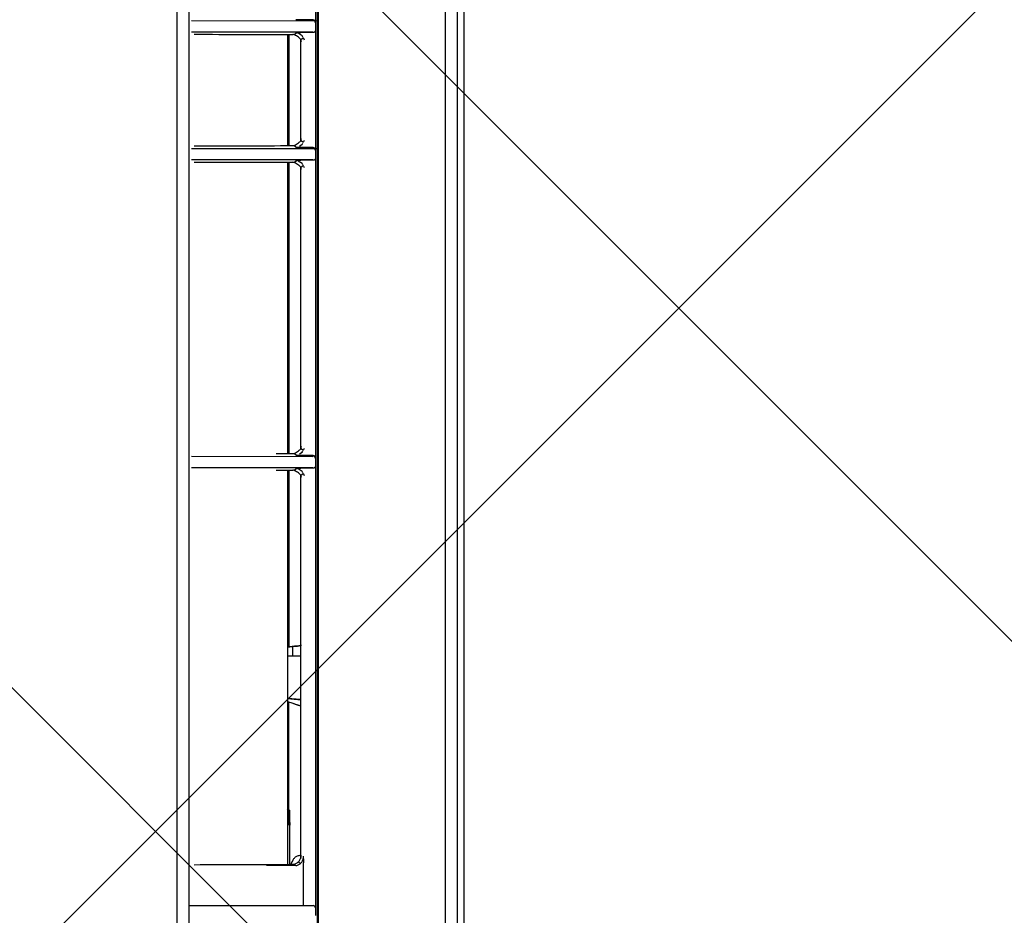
# Model space of a CAD drawing. Header units: millimetres. Extents: x 24385 to 79107, y -56478 to -23676.
# Tile 72 of 256: x 28689 to 28710, y -35249 to -35230. Entities that reach past the tile are written whole.
import ezdxf

# ---------------------------------------------------------------- set-up
doc = ezdxf.new("R2010")
doc.units = ezdxf.units.MM
doc.header["$LTSCALE"] = 2
doc.linetypes.add('DASHED', pattern=[19.05, 12.7, -6.35])
doc.layers.add('0_OPIS', color=7, linetype='Continuous', lineweight=13)
doc.layers.add('A_KRESKOWANIE', color=9, linetype='Continuous', lineweight=0)
for name, color, linetype in [('3DPLAN_A_OPIS', 8, 'Continuous'), ('IS_freon_urządzenia', 3, 'DASHED'), ('IS_KLIM_urządzenia', 3, 'Continuous')]:
    doc.layers.add(name, color=color, linetype=linetype)
doc.styles.add('ARIAL', font='arial.ttf')

# ---------------------------------------------------------------- blocks, each defined once
blk = doc.blocks.new('G$C8A3076D4')
at = {"layer": 'IS_KLIM_urządzenia', "linetype": 'Continuous'}
for p, q in [((98.423, 6.636), (6.111, 6.64)), ((98.561, 6.362), (5.976, 6.362)), ((46.789, 6.344), (46.79, 3.495)), ((56.925, 6.297), (56.928, 3.494)), ((57.184, 6.297), (57.181, 3.494)), ((64.049, 6.297), (64.052, 3.494)), ((64.308, 6.297), (64.305, 3.358)), ((67.004, 6.297), (67.007, 3.494)), ((67.263, 6.297), (67.26, 3.358)), ((47.714, 3.883), (47.715, 4.561)), ((56.862, 4.076), (47.744, 4.076)), ((47.744, 4.023), (48.652, 4.023)), ((48.997, 4.055), (48.652, 4.055)), ((48.713, 4.023), (48.652, 4.023)), ((48.997, 4.055), (48.997, 4.023)), ((48.997, 4.049), (51.502, 4.049)), ((51.555, 3.775), (51.582, 4.076)), ((51.582, 4.075), (51.582, 4.075)), ((56.862, 4.049), (52.776, 4.049)), ((52.8, 3.776), (52.784, 3.961)), ((56.899, 3.865), (56.858, 3.924)), ((57.251, 3.924), (57.207, 3.861)), ((63.985, 4.076), (57.247, 4.076)), ((63.985, 4.049), (57.248, 4.049)), ((64.022, 3.865), (63.982, 3.924)), ((64.375, 3.924), (64.331, 3.861)), ((66.94, 4.076), (64.371, 4.076)), ((66.941, 4.049), (64.371, 4.049)), ((66.977, 3.865), (66.937, 3.924)), ((46.79, 3.706), (47.777, 3.706)), ((56.735, 3.686), (56.767, 3.703)), ((56.784, 3.71), (56.743, 3.769)), ((56.804, 3.723), (56.831, 3.737)), ((56.831, 3.737), (56.891, 3.827)), ((57.238, 3.797), (57.277, 3.739)), ((57.276, 3.738), (57.305, 3.723)), ((57.366, 3.769), (57.325, 3.71)), ((57.342, 3.703), (57.374, 3.686)), ((63.859, 3.686), (63.891, 3.703)), ((63.908, 3.71), (63.867, 3.769)), ((63.928, 3.723), (63.954, 3.737)), ((63.954, 3.737), (64.015, 3.827)), ((64.362, 3.797), (64.401, 3.739)), ((64.4, 3.738), (64.429, 3.723)), ((64.489, 3.769), (64.448, 3.71)), ((64.465, 3.703), (64.498, 3.686)), ((66.814, 3.686), (66.846, 3.703)), ((66.863, 3.71), (66.822, 3.769)), ((66.883, 3.723), (66.909, 3.737)), ((66.909, 3.737), (66.97, 3.827)), ((46.736, 3.431), (46.564, 3.431)), ((57.135, 3.431), (56.974, 3.431)), ((64.259, 3.431), (64.098, 3.431)), ((67.214, 3.431), (67.053, 3.431)), ((100.699, 3.367), (3.823, 3.367)), ((99.292, 3.387), (3.847, 3.387))]:
    blk.add_line(p, q, dxfattribs=at)
blk.add_arc((47.675, 3.799), 0.216, 59.3384, 71.4157, dxfattribs=at)
at = {"layer": 'IS_KLIM_urządzenia', "linetype": 'Continuous', "extrusion": (-6.12303e-17, 0, -1)}
blk.add_arc((-49.019, 4.055), 0.0216, 0, 89.9998, dxfattribs=at)
at = {"layer": 'IS_KLIM_urządzenia', "linetype": 'Continuous'}
for centre, major_axis, ratio, start_param, end_param in [((46.736, 3.485), (0, -0.0539), 1, 0, 1.570837), ((57.135, 3.485), (0, 0.0539), 0.991444, 3.141593, 4.704533), ((64.259, 3.485), (0, 0.0539), 0.991444, 3.141593, 4.704533), ((67.214, 3.485), (0, 0.0539), 0.991444, 3.141593, 4.704533)]:
    blk.add_ellipse(centre, major_axis=major_axis, ratio=ratio, start_param=start_param, end_param=end_param, dxfattribs=at)
at = {"layer": 'IS_KLIM_urządzenia', "linetype": 'Continuous', "extrusion": (0, 0, -1)}
blk.add_ellipse((46.79, 3.496), major_axis=(0, -0.0108), ratio=0.000124, start_param=4.764749, end_param=6.283185, dxfattribs=at)
at = {"layer": 'IS_KLIM_urządzenia', "linetype": 'Continuous'}
for points, degree in [([(47.736, 6.239), (47.738, 5.483), (47.741, 4.726), (47.744, 3.97)], 3), ([(63.991, 6.24), (63.99, 5.477), (63.988, 4.714), (63.985, 3.952)], 3), ([(64.365, 6.24), (64.367, 5.477), (64.369, 4.714), (64.371, 3.952)], 3), ([(66.947, 6.24), (66.945, 5.477), (66.943, 4.714), (66.94, 3.952)], 3), ([(56.863, 4.336), (56.862, 4.208), (56.862, 4.08), (56.861, 3.952)], 3), ([(57.246, 4.336), (57.247, 4.208), (57.247, 4.08), (57.248, 3.952)], 3), ([(47.851, 3.946), (47.818, 3.966), (47.785, 3.985)], 2), ([(51.467, 3.942), (51.448, 3.887), (51.429, 3.831), (51.411, 3.776)], 3), ([(51.582, 4.076), (51.573, 3.976), (51.564, 3.876), (51.555, 3.776)], 3), ([(51.582, 4.076), (51.573, 3.976), (51.564, 3.876), (51.555, 3.776)], 3), ([(52.778, 4.024), (52.777, 4.041), (52.775, 4.059), (52.774, 4.076)], 3), ([(52.793, 3.863), (52.786, 3.934), (52.78, 4.005), (52.774, 4.076)], 3), ([(52.793, 3.858), (52.787, 3.931), (52.78, 4.004), (52.774, 4.076)], 3), ([(52.774, 4.076), (52.78, 4.004), (52.787, 3.931), (52.793, 3.858)], 3), ([(56.784, 3.804), (56.803, 3.834), (56.823, 3.863), (56.843, 3.893)], 3), ([(57.201, 3.8), (57.201, 3.828), (57.201, 3.856), (57.201, 3.884)], 3), ([(57.266, 3.893), (57.286, 3.863), (57.306, 3.834), (57.325, 3.804)], 3), ([(63.908, 3.804), (63.927, 3.834), (63.947, 3.863), (63.967, 3.893)], 3), ([(64.325, 3.8), (64.325, 3.828), (64.325, 3.856), (64.325, 3.884)], 3), ([(64.39, 3.893), (64.41, 3.863), (64.429, 3.834), (64.449, 3.804)], 3), ([(66.863, 3.804), (66.882, 3.834), (66.902, 3.863), (66.922, 3.893)], 3), ([(67.28, 3.8), (67.28, 3.828), (67.28, 3.856), (67.28, 3.884)], 3), ([(47.768, 3.79), (47.777, 3.804), (47.787, 3.818), (47.796, 3.831)], 3), ([(56.753, 3.776), (47.873, 3.776)], 1), ([(52.8, 3.774), (52.798, 3.802), (52.795, 3.83), (52.793, 3.858)], 3), ([(52.793, 3.858), (52.796, 3.824), (52.803, 3.79), (52.815, 3.757)], 3), ([(52.797, 3.815), (52.797, 3.812), (52.797, 3.809), (52.798, 3.806)], 3), ([(52.803, 3.774), (52.8, 3.784), (52.798, 3.795), (52.798, 3.806)], 3), ([(56.907, 3.815), (56.908, 3.8), (56.908, 3.785), (56.908, 3.77)], 3), ([(56.907, 3.485), (56.907, 3.58), (56.908, 3.675), (56.908, 3.77)], 3), ([(57.201, 3.77), (57.201, 3.78), (57.201, 3.79), (57.201, 3.8)], 3), ([(57.202, 3.485), (57.202, 3.58), (57.201, 3.675), (57.201, 3.77)], 3), ([(63.877, 3.776), (57.356, 3.776)], 1), ([(64.031, 3.815), (64.032, 3.8), (64.032, 3.785), (64.032, 3.77)], 3), ([(64.325, 3.77), (64.325, 3.78), (64.325, 3.79), (64.325, 3.8)], 3), ([(66.831, 3.776), (64.48, 3.776)], 1), ([(66.986, 3.815), (66.987, 3.8), (66.987, 3.785), (66.987, 3.77)], 3), ([(67.28, 3.77), (67.28, 3.78), (67.28, 3.79), (67.28, 3.8)], 3), ([(56.907, 3.48), (56.907, 3.482), (56.907, 3.483), (56.907, 3.485)], 3), ([(57.202, 3.485), (57.202, 3.483), (57.202, 3.482), (57.202, 3.48)], 3), ([(64.031, 3.48), (64.031, 3.482), (64.031, 3.483), (64.031, 3.485)], 3), ([(64.326, 3.485), (64.326, 3.483), (64.326, 3.482), (64.326, 3.48)], 3), ([(66.986, 3.48), (66.986, 3.482), (66.986, 3.483), (66.986, 3.485)], 3), ([(67.281, 3.485), (67.281, 3.483), (67.281, 3.482), (67.281, 3.48)], 3)]:
    blk.add_open_spline(points, degree=degree, dxfattribs=at)
for points, knots in [([(47.714, 3.883), (47.717, 3.871), (47.72, 3.859), (47.732, 3.826), (47.744, 3.804), (47.774, 3.767), (47.792, 3.751), (47.833, 3.726), (47.856, 3.717), (47.879, 3.711), (47.88, 3.711), (47.881, 3.711)], [0, 0, 0, 0, 0.141264, 0.141264, 0.426457, 0.426457, 0.709835, 0.709835, 0.992832, 0.992832, 1, 1, 1, 1]), ([(47.744, 3.97), (47.744, 3.946), (47.749, 3.922), (47.765, 3.877), (47.777, 3.855), (47.807, 3.818), (47.825, 3.802), (47.866, 3.777), (47.889, 3.768), (47.927, 3.759), (47.943, 3.758), (47.959, 3.758)], [0, 0, 0, 0, 0.215495, 0.215495, 0.431083, 0.431083, 0.645415, 0.645415, 0.859589, 0.859589, 1, 1, 1, 1]), ([(47.851, 3.946), (47.859, 3.941), (47.868, 3.935), (47.895, 3.914), (47.911, 3.895), (47.937, 3.854), (47.947, 3.831), (47.955, 3.793), (47.957, 3.778), (47.957, 3.764)], [0, 0, 0, 0, 0.137321, 0.137321, 0.470637, 0.470637, 0.803526, 0.803526, 1, 1, 1, 1]), ([(48.956, 4.076), (48.955, 4.076), (48.954, 4.076), (48.953, 4.076), (48.953, 4.076), (48.953, 4.076)], [0, 0, 0, 0, 0.556205, 0.556205, 1, 1, 1, 1]), ([(51.512, 4.076), (51.501, 4.044), (51.49, 4.012), (51.456, 3.912), (51.434, 3.844), (51.411, 3.776)], [0, 0, 0, 0, 0.321026, 0.321026, 1, 1, 1, 1]), ([(51.582, 4.075), (51.575, 4.004), (51.569, 3.932), (51.56, 3.832), (51.558, 3.804), (51.555, 3.776)], [0, 0, 0, 0, 0.717436, 0.717436, 1, 1, 1, 1]), ([(52.561, 3.776), (52.561, 3.873), (52.561, 3.97), (52.561, 4.07), (52.561, 4.073), (52.561, 4.076)], [0, 0, 0, 0, 0.97025, 0.97025, 1, 1, 1, 1]), ([(52.784, 3.961), (52.781, 3.961), (52.778, 3.961), (52.704, 3.962), (52.633, 3.963), (52.561, 3.964)], [0, 0, 0, 0, 0.038813, 0.038813, 1, 1, 1, 1]), ([(52.778, 4.024), (52.779, 4.012), (52.781, 4), (52.782, 3.979), (52.783, 3.969), (52.784, 3.961)], [0, 0, 0, 0, 0.501528, 0.501528, 1, 1, 1, 1]), ([(56.843, 3.893), (56.849, 3.901), (56.854, 3.911), (56.86, 3.931), (56.861, 3.942), (56.861, 3.952)], [0, 0, 0, 0, 0.499182, 0.499182, 1, 1, 1, 1]), ([(56.902, 3.893), (56.902, 3.893), (56.902, 3.893), (56.904, 3.868), (56.906, 3.843), (56.907, 3.815)], [0, 0, 0, 0, 0.008032, 0.008032, 1, 1, 1, 1]), ([(57.248, 3.952), (57.248, 3.942), (57.249, 3.931), (57.255, 3.911), (57.26, 3.901), (57.266, 3.893)], [0, 0, 0, 0, 0.499012, 0.499012, 1, 1, 1, 1]), ([(63.967, 3.893), (63.973, 3.901), (63.978, 3.911), (63.984, 3.931), (63.985, 3.941), (63.985, 3.952)], [0, 0, 0, 0, 0.499182, 0.499182, 1, 1, 1, 1]), ([(64.026, 3.893), (64.026, 3.893), (64.026, 3.893), (64.028, 3.868), (64.03, 3.843), (64.031, 3.815)], [0, 0, 0, 0, 0.008032, 0.008032, 1, 1, 1, 1]), ([(64.371, 3.952), (64.372, 3.941), (64.373, 3.931), (64.379, 3.911), (64.384, 3.901), (64.39, 3.893)], [0, 0, 0, 0, 0.499012, 0.499012, 1, 1, 1, 1]), ([(66.922, 3.893), (66.928, 3.901), (66.933, 3.911), (66.939, 3.931), (66.94, 3.941), (66.94, 3.952)], [0, 0, 0, 0, 0.499182, 0.499182, 1, 1, 1, 1]), ([(66.981, 3.893), (66.981, 3.893), (66.981, 3.893), (66.983, 3.868), (66.985, 3.842), (66.986, 3.815)], [0, 0, 0, 0, 0.008032, 0.008032, 1, 1, 1, 1]), ([(47.932, 3.716), (47.931, 3.716), (47.931, 3.716), (47.904, 3.713), (47.876, 3.711), (47.825, 3.707), (47.801, 3.706), (47.777, 3.706)], [0, 0, 0, 0, 0.005993, 0.005993, 0.561614, 0.561614, 1, 1, 1, 1]), ([(52.793, 3.863), (52.794, 3.85), (52.795, 3.838), (52.796, 3.823), (52.796, 3.819), (52.797, 3.815)], [0, 0, 0, 0, 0.745493, 0.745493, 1, 1, 1, 1]), ([(56.694, 3.757), (56.707, 3.757), (56.719, 3.759), (56.742, 3.767), (56.753, 3.773), (56.77, 3.788), (56.778, 3.796), (56.784, 3.804)], [0, 0, 0, 0, 0.347328, 0.347328, 0.694876, 0.694876, 1, 1, 1, 1]), ([(57.325, 3.804), (57.332, 3.795), (57.34, 3.786), (57.36, 3.772), (57.371, 3.766), (57.392, 3.759), (57.404, 3.757), (57.415, 3.757)], [0, 0, 0, 0, 0.342505, 0.342505, 0.684905, 0.684905, 1, 1, 1, 1]), ([(63.818, 3.757), (63.83, 3.757), (63.843, 3.759), (63.866, 3.767), (63.876, 3.773), (63.894, 3.788), (63.902, 3.796), (63.908, 3.804)], [0, 0, 0, 0, 0.347328, 0.347328, 0.694876, 0.694876, 1, 1, 1, 1]), ([(64.031, 3.485), (64.031, 3.553), (64.031, 3.621), (64.032, 3.716), (64.032, 3.743), (64.032, 3.77)], [0, 0, 0, 0, 0.718638, 0.718638, 1, 1, 1, 1]), ([(64.326, 3.485), (64.326, 3.553), (64.326, 3.621), (64.325, 3.716), (64.325, 3.743), (64.325, 3.77)], [0, 0, 0, 0, 0.718637, 0.718637, 1, 1, 1, 1]), ([(64.449, 3.804), (64.456, 3.795), (64.464, 3.786), (64.483, 3.771), (64.494, 3.766), (64.516, 3.759), (64.527, 3.757), (64.538, 3.757)], [0, 0, 0, 0, 0.342505, 0.342505, 0.684905, 0.684905, 1, 1, 1, 1]), ([(66.773, 3.757), (66.785, 3.757), (66.798, 3.759), (66.821, 3.767), (66.831, 3.773), (66.849, 3.788), (66.857, 3.796), (66.863, 3.804)], [0, 0, 0, 0, 0.347328, 0.347328, 0.694876, 0.694876, 1, 1, 1, 1]), ([(66.986, 3.485), (66.986, 3.553), (66.986, 3.621), (66.987, 3.716), (66.987, 3.743), (66.987, 3.77)], [0, 0, 0, 0, 0.718607, 0.718607, 1, 1, 1, 1]), ([(67.281, 3.485), (67.281, 3.553), (67.281, 3.621), (67.28, 3.716), (67.28, 3.743), (67.28, 3.77)], [0, 0, 0, 0, 0.718606, 0.718606, 1, 1, 1, 1]), ([(56.954, 3.431), (56.936, 3.431), (56.918, 3.431), (55.216, 3.431), (53.532, 3.431), (50.162, 3.431), (48.476, 3.431), (46.772, 3.431), (46.754, 3.431), (46.736, 3.431)], [0, 0, 0, 0, 0.005283, 0.005283, 0.499683, 0.499683, 0.99472, 0.99472, 1, 1, 1, 1]), ([(56.954, 3.431), (56.954, 3.431), (56.954, 3.431), (56.951, 3.431), (56.948, 3.431), (56.94, 3.433), (56.933, 3.436), (56.924, 3.443), (56.919, 3.448), (56.914, 3.457), (56.912, 3.461), (56.908, 3.47), (56.907, 3.475), (56.907, 3.48)], [0, 0, 0, 0, 0.005149, 0.005149, 0.134483, 0.134483, 0.437007, 0.437007, 0.670181, 0.670181, 0.834358, 0.834358, 1, 1, 1, 1]), ([(56.974, 3.431), (56.969, 3.431), (56.964, 3.431), (56.958, 3.431), (56.956, 3.431), (56.954, 3.431)], [0, 0, 0, 0, 0.717962, 0.717962, 1, 1, 1, 1]), ([(57.155, 3.431), (57.15, 3.431), (57.145, 3.431), (57.139, 3.431), (57.137, 3.431), (57.135, 3.431)], [0, 0, 0, 0, 0.717962, 0.717962, 1, 1, 1, 1]), ([(57.202, 3.48), (57.202, 3.475), (57.201, 3.47), (57.197, 3.461), (57.195, 3.457), (57.19, 3.448), (57.185, 3.443), (57.176, 3.436), (57.169, 3.433), (57.161, 3.431), (57.158, 3.431), (57.155, 3.431), (57.155, 3.431), (57.155, 3.431)], [0, 0, 0, 0, 0.165642, 0.165642, 0.329819, 0.329819, 0.562993, 0.562993, 0.865517, 0.865517, 0.994851, 0.994851, 1, 1, 1, 1]), ([(64.078, 3.431), (64.06, 3.431), (64.042, 3.431), (62.888, 3.431), (61.752, 3.431), (59.481, 3.431), (58.345, 3.431), (57.191, 3.431), (57.173, 3.431), (57.155, 3.431)], [0, 0, 0, 0, 0.007798, 0.007798, 0.5, 0.5, 0.992202, 0.992202, 1, 1, 1, 1]), ([(64.078, 3.431), (64.078, 3.431), (64.078, 3.431), (64.075, 3.431), (64.072, 3.431), (64.063, 3.433), (64.057, 3.436), (64.047, 3.443), (64.043, 3.448), (64.038, 3.457), (64.035, 3.461), (64.032, 3.47), (64.031, 3.475), (64.031, 3.48)], [0, 0, 0, 0, 0.005149, 0.005149, 0.134484, 0.134484, 0.437007, 0.437007, 0.670181, 0.670181, 0.834358, 0.834358, 1, 1, 1, 1]), ([(64.098, 3.431), (64.093, 3.431), (64.088, 3.431), (64.082, 3.431), (64.08, 3.431), (64.078, 3.431)], [0, 0, 0, 0, 0.717974, 0.717974, 1, 1, 1, 1]), ([(64.279, 3.431), (64.274, 3.431), (64.269, 3.431), (64.263, 3.431), (64.261, 3.431), (64.259, 3.431)], [0, 0, 0, 0, 0.717974, 0.717974, 1, 1, 1, 1]), ([(64.326, 3.48), (64.325, 3.475), (64.324, 3.47), (64.321, 3.461), (64.319, 3.457), (64.313, 3.448), (64.309, 3.443), (64.299, 3.436), (64.293, 3.433), (64.284, 3.431), (64.282, 3.431), (64.279, 3.431), (64.279, 3.431), (64.279, 3.431)], [0, 0, 0, 0, 0.165642, 0.165642, 0.329819, 0.329819, 0.562993, 0.562993, 0.865516, 0.865516, 0.994851, 0.994851, 1, 1, 1, 1]), ([(67.033, 3.431), (67.015, 3.431), (66.997, 3.431), (66.538, 3.431), (66.097, 3.431), (65.215, 3.431), (64.774, 3.431), (64.315, 3.431), (64.297, 3.431), (64.279, 3.431)], [0, 0, 0, 0, 0.019601, 0.019601, 0.5, 0.5, 0.980399, 0.980399, 1, 1, 1, 1]), ([(67.033, 3.431), (67.033, 3.431), (67.033, 3.431), (67.03, 3.431), (67.027, 3.431), (67.018, 3.433), (67.012, 3.436), (67.002, 3.443), (66.998, 3.448), (66.993, 3.457), (66.991, 3.461), (66.987, 3.47), (66.986, 3.475), (66.986, 3.48)], [0, 0, 0, 0, 0.005149, 0.005149, 0.134484, 0.134484, 0.437007, 0.437007, 0.670181, 0.670181, 0.834358, 0.834358, 1, 1, 1, 1]), ([(67.053, 3.431), (67.048, 3.431), (67.043, 3.431), (67.037, 3.431), (67.035, 3.431), (67.033, 3.431)], [0, 0, 0, 0, 0.717979, 0.717979, 1, 1, 1, 1]), ([(67.234, 3.431), (67.229, 3.431), (67.224, 3.431), (67.218, 3.431), (67.216, 3.431), (67.214, 3.431)], [0, 0, 0, 0, 0.717979, 0.717979, 1, 1, 1, 1]), ([(67.281, 3.48), (67.281, 3.475), (67.279, 3.47), (67.276, 3.461), (67.274, 3.457), (67.268, 3.448), (67.264, 3.443), (67.255, 3.436), (67.248, 3.433), (67.239, 3.431), (67.237, 3.431), (67.234, 3.431), (67.234, 3.431), (67.234, 3.431)], [0, 0, 0, 0, 0.165642, 0.165642, 0.329819, 0.329819, 0.562993, 0.562993, 0.865516, 0.865516, 0.994851, 0.994851, 1, 1, 1, 1]), ([(69.988, 3.431), (69.97, 3.431), (69.952, 3.431), (69.493, 3.431), (69.052, 3.431), (68.17, 3.431), (67.729, 3.431), (67.27, 3.431), (67.252, 3.431), (67.234, 3.431)], [0, 0, 0, 0, 0.019601, 0.019601, 0.5, 0.5, 0.980399, 0.980399, 1, 1, 1, 1]), ([(52.268, 0.427), (44.218, 0.427), (32.142, 0.427), (18.053, 0.427), (11.009, 0.427), (7.487, 0.427), (5.726, 0.427), (4.939, 0.427), (4.625, 0.427), (4.499, 0.426), (4.279, 0.426), (4.09, 0.426), (3.965, 0.425)], [0, 0, 0, 0, 0.5, 0.75, 0.875, 0.9375, 0.96875, 0.984375, 0.986328, 0.988281, 0.992187, 1, 1, 1, 1]), ([(100.572, 0.425), (100.447, 0.426), (100.258, 0.426), (100.006, 0.427), (99.629, 0.427), (98.811, 0.427), (97.05, 0.427), (93.528, 0.427), (86.484, 0.427), (72.395, 0.427), (60.319, 0.427), (52.268, 0.427)], [0, 0, 0, 0, 0.007813, 0.011719, 0.015625, 0.03125, 0.0625, 0.125, 0.25, 0.5, 1, 1, 1, 1]), ([(3.791, 0.141), (3.974, 0.142), (4.158, 0.142), (5.004, 0.142), (5.666, 0.142), (7.654, 0.142), (8.979, 0.142), (12.954, 0.142), (20.905, 0.142), (28.856, 0.142), (40.194, 0.142), (46.231, 0.142), (52.269, 0.142)], [0, 0, 0, 0, 0.01135, 0.01135, 0.052352, 0.052352, 0.134355, 0.134355, 0.298362, 0.626375, 0.626375, 1, 1, 1, 1]), ([(52.269, 0), (52.233, 0), (52.197, 0), (52.017, 0), (51.873, 0), (51.154, 0), (50.578, 0), (47.701, 0), (45.399, 0), (33.89, 0), (24.683, 0), (14.401, 0), (13.326, 0), (9.486, 0), (6.721, 0), (3.956, 0)], [0, 0, 0, 0, 0.002233, 0.002233, 0.011167, 0.011167, 0.0469, 0.0469, 0.189833, 0.189833, 0.761567, 0.761567, 0.828318, 0.828318, 1, 1, 1, 1]), ([(52.269, 0.142), (58.342, 0.142), (64.415, 0.142), (75.806, 0.142), (83.784, 0.142), (91.761, 0.142), (95.75, 0.142), (97.08, 0.142), (99.074, 0.142), (99.739, 0.142), (100.463, 0.142), (100.521, 0.142), (100.58, 0.142)], [0, 0, 0, 0, 0.377122, 0.377122, 0.707371, 0.872496, 0.872496, 0.955059, 0.955059, 0.99634, 0.99634, 1, 1, 1, 1]), ([(100.58, 0), (100.544, 0), (100.508, 0), (100.329, 0), (100.185, 0), (99.465, 0), (98.89, 0), (96.013, 0), (93.711, 0), (82.202, 0), (72.995, 0), (62.38, 0), (60.972, 0), (57.132, 0), (54.7, 0), (52.269, 0)], [0, 0, 0, 0, 0.002233, 0.002233, 0.011167, 0.011167, 0.0469, 0.0469, 0.189835, 0.189835, 0.761574, 0.761574, 0.84899, 0.84899, 1, 1, 1, 1])]:
    blk.add_open_spline(points, degree=3, knots=knots, dxfattribs=at)
blk.add_rational_spline([(48.652, 4.023), (48.854, 4.023), (48.997, 4.023), (48.997, 4.023)], [1, 0.804793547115, 0.804737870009, 0.999832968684], degree=3, dxfattribs=at)
blk = doc.blocks.new('II pietrooo')
at = {"layer": 'A_KRESKOWANIE', "transparency": 33554687}
h = blk.add_hatch(dxfattribs=at)
h.set_pattern_fill('ANSI37', color=256, scale=5)
h.paths.add_polyline_path([(29041.457, -35023.037), (28860.457, -35023.037), (28860.457, -35014.037), (28745.457, -35014.037), (28674.457, -35014.037), (28674.457, -35084.037), (28697.457, -35084.037), (28697.457, -35187.037), (28685.708, -35187.037), (28685.708, -35200.32), (28674.457, -35200.32), (28674.457, -35444.037), (28826.457, -35444.037), (28826.457, -35302.037), (28932.457, -35302.037), (28932.457, -35444.037), (29175.457, -35444.037), (29175.457, -35404.037), (29226.457, -35404.037), (29226.457, -35014.037), (29156.457, -35014.037), (29041.457, -35014.037)])
h.paths.add_polyline_path([(29052.545, -35277.894), (28844.012, -35277.894), (28844.012, -35222.58), (29052.545, -35222.58)], flags=16)
h.paths.add_polyline_path([(28885.604, -35252.075), (29003.18, -35252.075), (29003.18, -35230.559), (28885.604, -35230.559)], flags=8)
h.paths.add_polyline_path([(28875.265, -35273.795), (28992.841, -35273.795), (28992.841, -35252.279), (28875.265, -35252.279)], flags=8)
h.paths.add_polyline_path([(28840.515, -35146.32), (29083.644, -35146.32), (29083.644, -35200.32), (28840.515, -35200.32)], flags=16)
h.paths.add_polyline_path([(28845.532, -35167.934), (28882.864, -35167.934), (28882.864, -35149.886), (28845.532, -35149.886)], flags=8)
h.paths.add_polyline_path([(28903.238, -35168.138), (29004.566, -35168.138), (29004.566, -35149.73), (28903.238, -35149.73)], flags=8)
h.paths.add_polyline_path([(28902.962, -35198.048), (28949.642, -35198.048), (28949.642, -35177.636), (28902.962, -35177.636)], flags=8)
h.paths.add_polyline_path([(28949.682, -35195.748), (28973.898, -35195.748), (28973.898, -35177.532), (28949.682, -35177.532)], flags=8)
h.paths.add_polyline_path([(28839.9, -35193.689), (28889.252, -35193.689), (28889.252, -35176.842), (28839.9, -35176.842)], flags=24)
h.paths.add_polyline_path([(28987.439, -35040.85), (29026, -35040.85), (29026, -35024.003), (28987.439, -35024.003)], flags=24)
h.paths.add_polyline_path([(28879.457, -35302.037), (28879.457, -35330.037), (28932.457, -35330.037), (28932.457, -35302.037)])
h.paths.add_polyline_path([(28879.457, -35330.037), (28879.457, -35302.037), (28826.457, -35330.037)])
h.paths.add_polyline_path([(28826.457, -35330.037), (28826.457, -35444.037), (28829.457, -35444.037), (28829.457, -35451.375), (28831.55, -35451.375), (28879.457, -35366.786, -0.262592), (28928.411, -35451.375), (28929.457, -35451.375), (28929.457, -35444.037), (28932.457, -35444.037), (28932.457, -35330.037)])
h.paths.add_polyline_path([(28928.411, -35451.375, 0.262592), (28879.457, -35366.786), (28831.55, -35451.375), (28831.55, -35453.468), (28832.597, -35453.468), (28832.597, -35456.607), (28831.55, -35456.607), (28831.55, -35458.7), (28829.457, -35458.7), (28829.457, -35466.037), (28929.457, -35466.037), (28929.457, -35458.7), (28927.364, -35458.7), (28927.364, -35456.607), (28926.318, -35456.607), (28926.318, -35453.468), (28927.364, -35453.468), (28927.364, -35451.375)])
h.paths.add_polyline_path([(28863.408, -35449.188), (28905.68, -35449.188), (28905.68, -35424.888), (28863.408, -35424.888)], flags=24)
h.paths.add_polyline_path([(28879.457, -35302.037), (28826.457, -35302.037), (28826.457, -35330.037)])
at = {"layer": '3DPLAN_A_OPIS', "color": 1, "lineweight": 30, "style": 'ARIAL'}
for tag, p in [('WYŁĄCZONE', (29640.582, -35218.771)), ('WYŁĄCZONE', (30122.415, -35218.771)), ('Z_OPRACOWANIA', (29630.242, -35241.206)), ('Z_OPRACOWANIA', (30112.076, -35241.206)), ('WYŁĄCZONE', (28887.308, -35245.559)), ('Z_OPRACOWANIA', (28876.969, -35267.279)), ('WYŁĄCZONE', (30987.797, -35381.78)), ('Z_OPRACOWANIA', (30977.458, -35404.214))]:
    blk.add_attdef(tag, p, '', height=12, dxfattribs=at)

msp = doc.modelspace()

# ---------------------------------------------------------------- block references
at = {"layer": '0_OPIS'}
msp.add_blockref('II pietrooo', (0, 0), dxfattribs=at)
at = {"layer": 'IS_freon_urządzenia', "xscale": 0.9269462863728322, "yscale": 0.9269462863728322, "zscale": 0.9269462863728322, "rotation": 90}
msp.add_blockref('G$C8A3076D4', (28698.542, -35292.459), dxfattribs=at)

doc.saveas('drawing.dxf')
